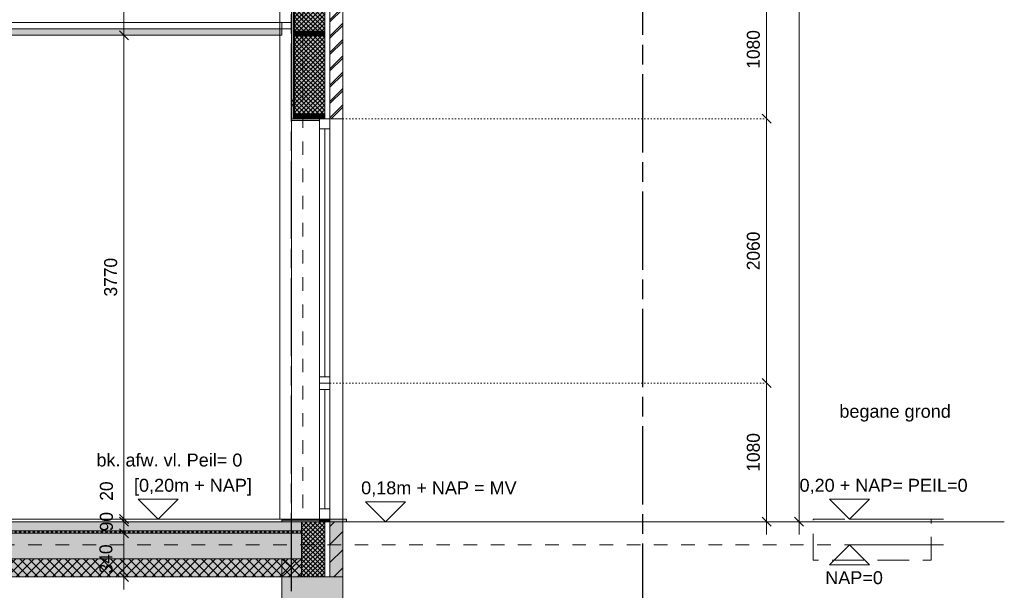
# Model space of a CAD drawing. Header units: millimetres. Extents: x -10538 to 13100, y -15694 to 32605.
# Tile 187 of 203: x 5388 to 13060, y 21165 to 25612. Entities that reach past the tile are written whole.
import ezdxf

# ---------------------------------------------------------------- set-up
doc = ezdxf.new("R2010")
doc.units = ezdxf.units.MM
doc.header["$LTSCALE"] = 100
doc.header["$PDMODE"] = 1
doc.header["$PDSIZE"] = -2
for name, pattern in [('[LS] ISO-08 Long Dashed Short Dashed', [9.144, 6.096, -0.762, 1.524, -0.762]), ('[LS] Type-1', [2.12, 1.06, -1.06]), ('[LS] Type-2', [3.52999, 2.469998, -1.059993]), ('HIDDEN2', [0.25, 0.1, -0.15]), ('Line Type1b', [2.116531, 1.058062, -1.058469])]:
    doc.linetypes.add(name, pattern=pattern)
doc.layers.get('0').update_dxf_attribs({"lineweight": 5})
for name, color, linetype, lineweight in [('- 28_metselwerk', 7, 'Continuous', 18), ('5', 7, 'Continuous', 18), ('Dimension', 7, 'Continuous', 9), ('gbo', 7, 'Continuous', 5), ('Geen', 7, 'Continuous', 9), ('none', 7, 'Continuous', 13), ('None-1', 7, 'Continuous', 9)]:
    doc.layers.add(name, color=color, linetype=linetype, lineweight=lineweight)
doc.styles.add('Arial', font='Arial.ttf')
doc.styles.add('Century Gothic', font='Century-Gothic_9791.ttf')
doc.dimstyles.new('Arch_PUUUR', dxfattribs={"dimtxt": 101.056134, "dimasz": 70.693359, "dimexe": 100, "dimexo": 159, "dimgap": 100, "dimtad": 1, "dimdec": 4, "dimtxsty": 'Century Gothic', "dimblk": 'VW_SLASH', "dimblk1": 'VW_SLASH', "dimblk2": 'VW_SLASH', "dimcen": 0, "dimdle": 100, "dimazin": 0, "dimtfac": 0.8, "dimtdec": 4, "dimtix": 1, "dimtmove": 0, "dimatfit": 0, "dimldrblk": 'VW_SLASH-1', "dimfxl": 1, "dimfrac": 2, "dimtolj": 1, "dimarcsym": 0})
pattern_1 = [(45, (1.433, 1.323), (-17.67767, 17.67767), []), (135, (-2.866, 2.866), (-17.67767, -17.67767), [])]
pattern_2 = [(45, (0, 0), (-3.1819805, 3.1819805), [])]

# ---------------------------------------------------------------- blocks, each defined once
blk = doc.blocks.new('Groep')
at = {"layer": 'Geen', "linetype": 'Continuous', "lineweight": 0, "true_color": 0xcccccc, "transparency": 33554687}
blk.add_hatch(color=254, dxfattribs=at).paths.add_polyline_path([(555.3, 25540), (7430.2, 25540), (7430.2, 25490), (555.3, 25490)])
at = {"layer": 'Geen', "color": 7, "linetype": 'Continuous', "lineweight": 9, "transparency": 33554687, "flags": 128}
for points in [[(505.3, 25590), (7430.2, 25590), (7430.2, 25540), (505.3, 25540)], [(555.3, 25540), (7430.2, 25540), (7430.2, 25490), (555.3, 25490)]]:
    blk.add_lwpolyline(points, close=True, dxfattribs=at)
blk = doc.blocks.new('Groep-21')
at = {"layer": 'Geen', "linetype": 'Continuous', "lineweight": 0, "true_color": 0xeeeeee, "transparency": 33554687}
blk.add_hatch(color=7, dxfattribs=at).paths.add_polyline_path([(-3248.9, 21700), (7584.4, 21700), (7584.4, 21630), (-3248.9, 21630)])
at = {"layer": 'Geen', "linetype": 'Continuous', "lineweight": 0, "true_color": 0xffffcc, "transparency": 33554687}
blk.add_hatch(color=7, dxfattribs=at).paths.add_polyline_path([(-3248.9, 21630), (7584.4, 21630), (7584.4, 21610), (-3248.9, 21610)])
at = {"layer": 'Geen', "linetype": 'Continuous', "lineweight": 5, "true_color": 0x777777, "transparency": 33554687}
h = blk.add_hatch(dxfattribs=at)
h.set_pattern_fill('#isolatie-persing', color=8, style=0, pattern_type=2)
h.set_pattern_definition(pattern_1)
h.paths.add_polyline_path([(-3248.9, 21630), (7584.4, 21630), (7584.4, 21610), (-3248.9, 21610)])
at = {"layer": 'Geen', "linetype": 'Continuous', "lineweight": 0, "true_color": 0xdddddd, "transparency": 33554687}
blk.add_hatch(color=254, dxfattribs=at).paths.add_polyline_path([(-3248.9, 21610), (7584.4, 21610), (7584.4, 21410), (-3248.9, 21410)])
at = {"layer": 'Geen', "linetype": 'Continuous', "lineweight": 0, "true_color": 0xe6ffe6, "transparency": 33554687}
blk.add_hatch(color=7, dxfattribs=at).paths.add_polyline_path([(-3248.9, 21410), (7584.4, 21410), (7584.4, 21270), (-3248.9, 21270)])
at = {"layer": 'Geen', "linetype": 'Continuous', "lineweight": 5, "true_color": 0x777777, "transparency": 33554687}
h = blk.add_hatch(dxfattribs=at)
h.set_pattern_fill('#isolatie', color=8, style=0, pattern_type=2)
h.set_pattern_definition([(45, (2.866, 2.646), (-35.35534, 35.35534), []), (135, (-5.733, 5.733), (-35.35534, -35.35534), [])])
h.paths.add_polyline_path([(-3248.9, 21410), (7584.4, 21410), (7584.4, 21270), (-3248.9, 21270)])
at = {"layer": 'Geen', "color": 7, "linetype": 'Continuous', "lineweight": 9, "transparency": 33554687, "flags": 128}
for points in [[(-3248.9, 21700), (7584.4, 21700), (7584.4, 21630), (-3248.9, 21630)], [(-3248.9, 21630), (7584.4, 21630), (7584.4, 21610), (-3248.9, 21610)], [(-3248.9, 21610), (7584.4, 21610), (7584.4, 21410), (-3248.9, 21410)], [(-3248.9, 21410), (7584.4, 21410), (7584.4, 21270), (-3248.9, 21270)]]:
    blk.add_lwpolyline(points, close=True, dxfattribs=at)
blk = doc.blocks.new('VW_SLASH')
at = {"color": 0, "linetype": 'ByBlock', "lineweight": -2, "transparency": 16777216}
blk.add_line((1.41, 0), (-1, 0), dxfattribs=at)
at = {"color": 0, "linetype": 'Continuous', "lineweight": 20, "transparency": 16777216, "flags": 128}
blk.add_lwpolyline([(0.5, 0.5), (-0.5, -0.5)], dxfattribs=at)
blk = doc.blocks.new('*D31')
at = {"layer": 'Defpoints', "color": 0, "transparency": 33554687}
for p in [(10640, 25920), (11207.9, 25920), (7430.2, 24840)]:
    blk.add_point(p, dxfattribs=at)
at = {"layer": 'Dimension', "color": 0, "linetype": 'Continuous', "lineweight": -2, "transparency": 33554687}
blk.add_line((11207.9, 24910.7), (11207.9, 25849.3), dxfattribs=at)
at = {"layer": 'Dimension', "color": 0, "lineweight": -2, "xscale": 70.693359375, "yscale": 70.693359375, "zscale": 70.693359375}
for p, rotation in [((11207.9, 25920), 90), ((11207.9, 24840), 270)]:
    blk.add_blockref('VW_SLASH', p, dxfattribs=dict(at, rotation=rotation))
at = {"layer": 'Dimension', "color": 0, "lineweight": 5, "transparency": 33554687, "insert": (11104.8, 25380), "char_height": 101.06, "attachment_point": 5, "rotation": 90, "style": 'Century Gothic'}
blk.add_mtext('\\A1;1080', dxfattribs=at)
blk = doc.blocks.new('VW_SLASH-1')
at = {"color": 0, "linetype": 'ByBlock', "lineweight": -2, "transparency": 16777216}
blk.add_line((1.41, 0), (-1, 0), dxfattribs=at)
at = {"color": 0, "linetype": 'Continuous', "lineweight": 20, "transparency": 16777216, "flags": 128}
blk.add_lwpolyline([(0.75, 0.75), (-0.75, -0.75)], dxfattribs=at)
blk = doc.blocks.new('*D32')
at = {"layer": 'Defpoints', "color": 0, "transparency": 33554687}
for p in [(7430.2, 24840), (11207.9, 24840), (7904.4, 22780)]:
    blk.add_point(p, dxfattribs=at)
at = {"layer": 'Dimension', "color": 0, "linetype": 'Continuous', "lineweight": -2, "transparency": 33554687}
blk.add_line((11207.9, 22850.7), (11207.9, 24769.3), dxfattribs=at)
at = {"layer": 'Dimension', "color": 0, "lineweight": -2, "xscale": 70.693359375, "yscale": 70.693359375, "zscale": 70.693359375}
for p, rotation in [((11207.9, 24840), 90), ((11207.9, 22780), 270)]:
    blk.add_blockref('VW_SLASH', p, dxfattribs=dict(at, rotation=rotation))
at = {"layer": 'Dimension', "color": 0, "lineweight": 5, "transparency": 33554687, "insert": (11104.8, 23810), "char_height": 101.06, "attachment_point": 5, "rotation": 90, "style": 'Century Gothic'}
blk.add_mtext('\\A1;2060', dxfattribs=at)
blk = doc.blocks.new('*D33')
at = {"layer": 'Defpoints', "color": 0, "transparency": 33554687}
for p in [(7904.4, 22780), (11207.9, 22780), (7904.4, 21700)]:
    blk.add_point(p, dxfattribs=at)
at = {"layer": 'Dimension', "color": 0, "linetype": 'Continuous', "lineweight": -2, "transparency": 33554687}
blk.add_line((11207.9, 21770.7), (11207.9, 22709.3), dxfattribs=at)
at = {"layer": 'Dimension', "color": 0, "lineweight": -2, "xscale": 70.693359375, "yscale": 70.693359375, "zscale": 70.693359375}
for p, rotation in [((11207.9, 22780), 90), ((11207.9, 21700), 270)]:
    blk.add_blockref('VW_SLASH', p, dxfattribs=dict(at, rotation=rotation))
at = {"layer": 'Dimension', "color": 0, "lineweight": 5, "transparency": 33554687, "insert": (11104.8, 22240), "char_height": 101.06, "attachment_point": 5, "rotation": 90, "style": 'Century Gothic'}
blk.add_mtext('\\A1;1080', dxfattribs=at)
blk = doc.blocks.new('Groep-22')
at = {"color": 255, "linetype": 'Continuous', "lineweight": 9, "transparency": 33554687}
blk.add_wipeout([(42.1, 1254), (122.1, 1254), (122.1, -1836), (42.1, -1836)], dxfattribs=at).dxf.layer = 'Geen'
at = {"layer": 'Geen', "color": 7, "linetype": 'Continuous', "lineweight": 9, "transparency": 33554687, "flags": 128}
blk.add_lwpolyline([(42.1, 1254), (122.1, 1254), (122.1, -1836), (42.1, -1836)], close=True, dxfattribs=at)
at = {"color": 255, "linetype": 'Continuous', "lineweight": 9, "transparency": 33554687}
blk.add_wipeout([(42.1, 1254), (122.1, 1254), (122.1, 1174), (42.1, 1174)], dxfattribs=at).dxf.layer = 'Geen'
at = {"layer": 'Geen', "color": 7, "linetype": 'Continuous', "lineweight": 9, "transparency": 33554687}
blk.add_line((82.1, -1786), (82.1, 1174), dxfattribs=at)
at = {"layer": 'Geen', "color": 7, "linetype": 'Continuous', "lineweight": 9, "transparency": 33554687, "flags": 128}
blk.add_lwpolyline([(42.1, 1254), (122.1, 1254), (122.1, 1174), (42.1, 1174)], close=True, dxfattribs=at)
at = {"color": 255, "linetype": 'Continuous', "lineweight": 9, "transparency": 33554687}
for points in [[(42.1, -806), (122.1, -806), (122.1, -856), (42.1, -856)], [(42.1, -1786), (122.1, -1786), (122.1, -1866), (42.1, -1866)]]:
    blk.add_wipeout(points, dxfattribs=at).dxf.layer = 'Geen'
at = {"layer": 'Geen', "linetype": 'Continuous', "lineweight": 0, "true_color": 0xcccccc, "transparency": 33554687}
blk.add_hatch(color=254, dxfattribs=at).paths.add_polyline_path([(42.1, -1866), (122.1, -1866), (122.1, -1886), (42.1, -1886)])
at = {"layer": 'Geen', "color": 7, "linetype": 'Continuous', "lineweight": 9, "transparency": 33554687, "flags": 128}
for points in [[(42.1, -806), (122.1, -806), (122.1, -856), (42.1, -856)], [(42.1, -1786), (122.1, -1786), (122.1, -1866), (42.1, -1866)], [(42.1, -1866), (122.1, -1866), (122.1, -1886), (42.1, -1886)]]:
    blk.add_lwpolyline(points, close=True, dxfattribs=at)
at = {"color": 255, "linetype": 'Continuous', "lineweight": 9, "transparency": 33554687}
blk.add_wipeout([(42.1, -756), (122.1, -756), (122.1, -806), (42.1, -806)], dxfattribs=at).dxf.layer = 'Geen'
at = {"layer": 'Geen', "color": 7, "linetype": 'Continuous', "lineweight": 9, "transparency": 33554687, "flags": 128}
blk.add_lwpolyline([(42.1, -756), (122.1, -756), (122.1, -806), (42.1, -806)], close=True, dxfattribs=at)
blk = doc.blocks.new('Groep-23')
at = {"layer": 'Geen', "linetype": 'Continuous', "lineweight": 0, "true_color": 0xcccccc, "transparency": 33554687}
blk.add_hatch(color=254, dxfattribs=at).paths.add_polyline_path([(-252.1, -1866), (42.1, -1866), (42.1, -1874), (-252.1, -1874)])
at = {"layer": 'Geen', "linetype": 'Continuous', "lineweight": 0, "transparency": 33554687}
blk.add_hatch(color=8, dxfattribs=at).paths.add_polyline_path([(-252.1, -1874), (42.1, -1874), (42.1, -1886), (-252.1, -1886)])
at = {"layer": 'Geen', "color": 7, "linetype": 'Continuous', "lineweight": 9, "transparency": 33554687, "flags": 128}
for points in [[(-252.1, -1866), (42.1, -1866), (42.1, -1874), (-252.1, -1874)], [(-252.1, -1874), (42.1, -1874), (42.1, -1886), (-252.1, -1886)]]:
    blk.add_lwpolyline(points, close=True, dxfattribs=at)
blk = doc.blocks.new('d kozijn 02')
at = {"layer": 'Geen', "linetype": 'Continuous', "lineweight": 0, "true_color": 0xcccccc, "transparency": 33554687}
blk.add_hatch(color=254, dxfattribs=at).paths.add_polyline_path([(122.1, -1866), (252.1, -1866), (252.1, -1886), (122.1, -1886)])
at = {"layer": 'Geen', "color": 7, "linetype": 'Continuous', "lineweight": 9, "transparency": 33554687, "flags": 128}
blk.add_lwpolyline([(122.1, -1866), (252.1, -1866), (252.1, -1886), (122.1, -1886)], close=True, dxfattribs=at)
at = {"layer": '5', "color": 7, "transparency": 33554687}
blk.add_blockref('Groep-22', (0, 0), dxfattribs=at)
blk.add_blockref('Groep-23', (0, 0), dxfattribs=at)
blk = doc.blocks.new('*D66')
at = {"layer": 'Defpoints', "color": 0, "transparency": 33554687}
for p in [(5211.8, 26610), (6200, 26610), (6200, 25490)]:
    blk.add_point(p, dxfattribs=at)
at = {"layer": 'Dimension', "color": 0, "linetype": 'Continuous', "lineweight": -2, "transparency": 33554687}
for p, q in [((5370.8, 26610), (6300, 26610)), ((6200, 25560.7), (6200, 26539.3)), ((6359, 25490), (6300, 25490))]:
    blk.add_line(p, q, dxfattribs=at)
at = {"layer": 'Dimension', "color": 0, "lineweight": -2, "xscale": 70.693359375, "yscale": 70.693359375, "zscale": 70.693359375}
for p, rotation in [((6200, 26610), 90), ((6200, 25490), 270)]:
    blk.add_blockref('VW_SLASH', p, dxfattribs=dict(at, rotation=rotation))
at = {"layer": 'Dimension', "color": 0, "lineweight": 5, "transparency": 33554687, "insert": (6096.9, 26050), "char_height": 101.06, "attachment_point": 5, "rotation": 90, "style": 'Century Gothic'}
blk.add_mtext('\\A1;1120', dxfattribs=at)
blk = doc.blocks.new('*D67')
at = {"layer": 'Defpoints', "color": 0, "transparency": 33554687}
for p in [(6200, 25490), (6200, 25490), (5690, 21720)]:
    blk.add_point(p, dxfattribs=at)
at = {"layer": 'Dimension', "color": 0, "linetype": 'Continuous', "lineweight": -2, "transparency": 33554687}
for p, q in [((6359, 25490), (6300, 25490)), ((6200, 21790.7), (6200, 25419.3)), ((5849, 21720), (6300, 21720))]:
    blk.add_line(p, q, dxfattribs=at)
at = {"layer": 'Dimension', "color": 0, "lineweight": -2, "xscale": 70.693359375, "yscale": 70.693359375, "zscale": 70.693359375}
for p, rotation in [((6200, 25490), 90), ((6200, 21720), 270)]:
    blk.add_blockref('VW_SLASH', p, dxfattribs=dict(at, rotation=rotation))
at = {"layer": 'Dimension', "color": 0, "lineweight": 5, "transparency": 33554687, "insert": (6096.9, 23605), "char_height": 101.06, "attachment_point": 5, "rotation": 90, "style": 'Century Gothic'}
blk.add_mtext('\\A1;3770', dxfattribs=at)
blk = doc.blocks.new('*D68')
at = {"layer": 'Defpoints', "color": 0, "transparency": 33554687}
for p in [(5690, 21720), (6200, 21720), (7430.2, 21700)]:
    blk.add_point(p, dxfattribs=at)
at = {"layer": 'Dimension', "color": 0, "linetype": 'Continuous', "lineweight": -2, "transparency": 33554687}
for p, q in [((6200, 21790.7), (6200, 21861.4)), ((5849, 21720), (6300, 21720)), ((6200, 21700), (6200, 21720)), ((7271.2, 21700), (6100, 21700)), ((6200, 21629.3), (6200, 21558.6))]:
    blk.add_line(p, q, dxfattribs=at)
at = {"layer": 'Dimension', "color": 0, "lineweight": -2, "xscale": 70.693359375, "yscale": 70.693359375, "zscale": 70.693359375}
for p, rotation in [((6200, 21700), 90), ((6200, 21720), 270)]:
    blk.add_blockref('VW_SLASH', p, dxfattribs=dict(at, rotation=rotation))
at = {"layer": 'Dimension', "color": 0, "lineweight": 5, "transparency": 33554687, "insert": (6063.9, 21938.5), "char_height": 101.06, "attachment_point": 5, "rotation": 90, "style": 'Century Gothic'}
blk.add_mtext('\\A1;20', dxfattribs=at)
blk = doc.blocks.new('*D69')
at = {"layer": 'Defpoints', "color": 0, "transparency": 33554687}
for p in [(6200, 21700), (7430.2, 21700), (6570, 21610)]:
    blk.add_point(p, dxfattribs=at)
at = {"layer": 'Dimension', "color": 0, "linetype": 'Continuous', "lineweight": -2, "transparency": 33554687}
for p, q in [((6200, 21770.7), (6200, 21841.4)), ((7271.2, 21700), (6100, 21700)), ((6200, 21610), (6200, 21700)), ((6411, 21610), (6100, 21610)), ((6200, 21539.3), (6200, 21468.6))]:
    blk.add_line(p, q, dxfattribs=at)
at = {"layer": 'Dimension', "color": 0, "lineweight": -2, "xscale": 70.693359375, "yscale": 70.693359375, "zscale": 70.693359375}
for p, rotation in [((6200, 21700), 270), ((6200, 21610), 90)]:
    blk.add_blockref('VW_SLASH', p, dxfattribs=dict(at, rotation=rotation))
at = {"layer": 'Dimension', "color": 0, "lineweight": 5, "transparency": 33554687, "insert": (6063.9, 21700), "char_height": 101.06, "attachment_point": 5, "rotation": 90, "style": 'Century Gothic'}
blk.add_mtext('\\A1;90', dxfattribs=at)
blk = doc.blocks.new('*D70')
at = {"layer": 'Defpoints', "color": 0, "transparency": 33554687}
for p in [(6200, 21610), (6570, 21610), (6690, 21270)]:
    blk.add_point(p, dxfattribs=at)
at = {"layer": 'Dimension', "color": 0, "linetype": 'Continuous', "lineweight": -2, "transparency": 33554687}
for p, q in [((6411, 21610), (6100, 21610)), ((6200, 21340.7), (6200, 21539.3)), ((6531, 21270), (6100, 21270))]:
    blk.add_line(p, q, dxfattribs=at)
at = {"layer": 'Dimension', "color": 0, "lineweight": -2, "xscale": 70.693359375, "yscale": 70.693359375, "zscale": 70.693359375}
for p, rotation in [((6200, 21610), 90), ((6200, 21270), 270)]:
    blk.add_blockref('VW_SLASH', p, dxfattribs=dict(at, rotation=rotation))
at = {"layer": 'Dimension', "color": 0, "lineweight": 5, "transparency": 33554687, "insert": (6060, 21410), "char_height": 101.06, "attachment_point": 5, "rotation": 90, "style": 'Century Gothic'}
blk.add_mtext('\\A1;340', dxfattribs=at)
blk = doc.blocks.new('Groep-37')
at = {"color": 22, "lineweight": 5, "true_color": 0xdd1d1d, "transparency": 33554687}
blk.add_line((8237.3, 21700), (8969, 21700), dxfattribs=at)
at = {"color": 22, "lineweight": 5, "true_color": 0xdd1d1d, "transparency": 33554687, "flags": 128}
blk.add_lwpolyline([(8392.9, 21855.6), (8237.3, 21700), (8081.8, 21855.6)], close=True, dxfattribs=at)
blk = doc.blocks.new('Groep-38')
at = {"color": 22, "lineweight": 5, "true_color": 0xdd1d1d, "transparency": 33554687}
blk.add_line((6467.3, 21720), (7199, 21720), dxfattribs=at)
at = {"color": 22, "lineweight": 5, "true_color": 0xdd1d1d, "transparency": 33554687, "flags": 128}
blk.add_lwpolyline([(6622.9, 21875.6), (6467.3, 21720), (6311.8, 21875.6)], close=True, dxfattribs=at)
blk = doc.blocks.new('*D92')
at = {"layer": 'Defpoints', "color": 0, "transparency": 33554687}
for p in [(12644.8, 30700), (11461.2, 21700), (11550, 21700)]:
    blk.add_point(p, dxfattribs=at)
at = {"layer": 'Dimension', "color": 0, "linetype": 'Continuous', "lineweight": -2, "transparency": 33554687}
blk.add_line((11461.2, 30629.3), (11461.2, 21770.7), dxfattribs=at)
at = {"layer": 'Dimension', "color": 0, "lineweight": -2, "xscale": 70.693359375, "yscale": 70.693359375, "zscale": 70.693359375}
for p, rotation in [((11461.2, 30700), 90), ((11461.2, 21700), 270)]:
    blk.add_blockref('VW_SLASH', p, dxfattribs=dict(at, rotation=rotation))
at = {"layer": 'Dimension', "color": 0, "lineweight": 5, "transparency": 33554687, "insert": (11358.1, 26200), "char_height": 101.06, "attachment_point": 5, "rotation": 90, "style": 'Century Gothic'}
blk.add_mtext('\\A1;9000', dxfattribs=at)
blk = doc.blocks.new('Groep-41')
at = {"layer": '5', "linetype": 'Continuous', "lineweight": 5, "transparency": 33554687}
h = blk.add_hatch(dxfattribs=at)
h.set_pattern_fill('[LA] Gips fijn', style=0, pattern_type=2)
h.set_pattern_definition([(19.983, (0, 0), (488.208, -475.013), [30.888, -586.877]), (-13.8697, (29.03, 10.56), (488.208, -475.013), [55.044, -1045.833]), (-44.2152, (82.47, -2.64), (-92.364, -686.13), [34.058, -647.106]), (-97.6668, (106.9, -26.4), (-580.571, -211.117), [34.616, -657.703]), (-160.017, (102.26, -60.7), (-1068.779, 263.896), [30.888, -586.877]), (166.1303, (73.23, -71.25), (-1556.987, 738.909), [55.044, -1045.833]), (135.7848, (19.8, -58.06), (92.364, 686.13), [34.058, -647.106]), (82.3332, (-4.6, -34.3), (580.571, 211.117), [34.616, -657.703]), (-110.556, (-191.3, 283.7), (677.121, -385.548), [28.184, -663.285]), (-67.1952, (-201.2, 257.3), (677.121, -385.548), [45.675, -1074.911]), (-29.6569, (-183.5, 215.2), (919.912, 261.895), [31.76, -747.432]), (15.8914, (-155.9, 199.5), (242.791, 647.443), [38.985, -917.481]), (69.444, (-118.4, 210.15), (-677.121, 385.548), [28.184, -663.285]), (112.8048, (-108.53, 236.54), (-242.791, -647.443), [45.675, -1074.91]), (150.3431, (-126.2, 278.65), (-242.791, -647.443), [31.76, -747.432]), (-164.1086, (-153.83, 294.36), (-677.121, 385.548), [38.985, -917.481]), (-136.779, (118.8, -303.5), (448.623, -1121.56), [30.06, -1472.82]), (-68.1986, (96.8, -324), (1543.79, -92.364), [24.16, -1183.796]), (-3.424, (105.8, -346.5), (1095.17, 1029.195), [30.93, -1515.62]), (43.221, (136.7, -348.3), (-448.623, 1121.56), [30.06, -1472.82]), (111.8014, (158.6, -327.8), (-1543.79, 92.364), [24.16, -1183.796]), (176.576, (149.6, -305.3), (-1095.17, -1029.195), [30.93, -1515.62]), (142.0458, (-184.7, -184.7), (-105.558, -646.545), [41.835, -794.865]), (80.7274, (-217.7, -159), (-765.299, -131.948), [32.755, -622.35]), (41.7948, (-212.44, -126.67), (-765.299, -131.948), [58.405, -1109.69]), (9.7824, (-168.9, -87.75), (-659.74, 514.597), [38.83, -737.76]), (-37.9542, (-130.6, -81.15), (105.558, 646.545), [41.835, -794.865]), (-99.2726, (-97.64, -106.9), (870.857, 778.494), [65.51, -589.595]), (-170.2176, (-108.2, -171.53), (659.74, -514.597), [77.659, -698.931])])
h.paths.add_polyline_path([(7507.9, 25965), (7520.4, 25965), (7520.4, 24840), (7507.9, 24840)])
at = {"layer": '5', "linetype": 'Continuous', "lineweight": 0, "true_color": 0xbbbbbb, "transparency": 33554687}
blk.add_hatch(color=9, dxfattribs=at).paths.add_polyline_path([(7520.4, 25965), (7529.4, 25965), (7529.4, 24840), (7520.4, 24840)])
at = {"layer": 'none', "linetype": 'Continuous', "lineweight": 0, "true_color": 0xdddddd}
blk.add_hatch(color=254, dxfattribs=at).paths.add_polyline_path([(7504.9, 25965), (7507.9, 25965), (7507.9, 24840), (7504.9, 24840)])
at = {"layer": '5', "lineweight": 5, "transparency": 33554687, "flags": 128}
for points in [[(7507.9, 25965), (7520.4, 25965), (7520.4, 24840), (7507.9, 24840)], [(7520.4, 25965), (7529.4, 25965), (7529.4, 24840), (7520.4, 24840)]]:
    blk.add_lwpolyline(points, close=True, dxfattribs=at)
at = {"layer": 'none', "flags": 128}
blk.add_lwpolyline([(7504.9, 25965), (7507.9, 25965), (7507.9, 24840), (7504.9, 24840)], close=True, dxfattribs=at)
blk = doc.blocks.new('Groep-42')
at = {"layer": '5', "linetype": 'Continuous', "lineweight": 0, "true_color": 0xffffcc, "transparency": 33554687}
blk.add_hatch(color=7, dxfattribs=at).paths.add_polyline_path([(7529.4, 25965), (7764.4, 25965), (7764.4, 24878), (7529.4, 24878)])
at = {"layer": '5', "linetype": 'Continuous', "lineweight": 5, "true_color": 0x777777, "transparency": 33554687}
h = blk.add_hatch(dxfattribs=at)
h.set_pattern_fill('#isolatie-persing', color=8, style=0, pattern_type=2)
h.set_pattern_definition(pattern_1)
h.paths.add_polyline_path([(7529.4, 25965), (7764.4, 25965), (7764.4, 24878), (7529.4, 24878)])
at = {"layer": '5', "lineweight": 5, "transparency": 33554687, "flags": 128}
blk.add_lwpolyline([(7529.4, 25965), (7764.4, 25965), (7764.4, 24878), (7529.4, 24878)], close=True, dxfattribs=at)
at = {"layer": '5', "color": 7, "transparency": 33554687}
blk.add_blockref('Groep-41', (0, 0), dxfattribs=at)
at = {"color": 255, "linetype": 'Continuous', "lineweight": 18, "transparency": 33554687}
blk.add_wipeout([(7804.4, 25920), (7904.4, 25920), (7904.4, 24840), (7804.4, 24840)], dxfattribs=at).dxf.layer = '- 28_metselwerk'
at = {"layer": '- 28_metselwerk', "linetype": 'Continuous', "lineweight": 9, "transparency": 33554687}
h = blk.add_hatch(dxfattribs=at)
h.set_pattern_fill('metselwerk', style=0, pattern_type=2)
h.set_pattern_definition([(45, (66410.59, 23488.49), (-63.63961, 63.63961), []), (45, (66387.475, 23481.765), (-63.63961, 63.63961), [])])
h.paths.add_polyline_path([(7804.4, 25920), (7904.4, 25920), (7904.4, 24840), (7804.4, 24840)])
at = {"layer": '- 28_metselwerk', "color": 7, "linetype": 'Continuous', "lineweight": 18, "transparency": 33554687, "flags": 128}
blk.add_lwpolyline([(7804.4, 25920), (7904.4, 25920), (7904.4, 24840), (7804.4, 24840)], close=True, dxfattribs=at)
at = {"color": 255, "linetype": 'Continuous', "lineweight": 9, "transparency": 33554687}
blk.add_wipeout([(7529.4, 25485), (7529.4, 25523), (7764.4, 25523), (7764.4, 25485)], dxfattribs=at).dxf.layer = 'None-1'
at = {"layer": 'None-1', "linetype": 'Continuous', "lineweight": 5, "true_color": 0x777777, "transparency": 33554687}
h = blk.add_hatch(dxfattribs=at)
h.set_pattern_fill('12_Naaldhout_6', color=8, style=0, pattern_type=2)
h.set_pattern_definition(pattern_2)
h.paths.add_polyline_path([(7529.4, 25485), (7529.4, 25523), (7764.4, 25523), (7764.4, 25485)])
at = {"layer": 'None-1', "color": 7, "linetype": 'Continuous', "lineweight": 9, "transparency": 33554687, "flags": 128}
blk.add_lwpolyline([(7529.4, 25485), (7529.4, 25523), (7764.4, 25523), (7764.4, 25485)], close=True, dxfattribs=at)
at = {"color": 255, "linetype": 'Continuous', "lineweight": 9, "transparency": 33554687}
blk.add_wipeout([(7764.4, 25965), (7804.4, 25965), (7804.4, 24840), (7764.4, 24840)], dxfattribs=at).dxf.layer = 'Geen'
at = {"layer": 'Geen', "color": 7, "linetype": 'Continuous', "lineweight": 9, "transparency": 33554687, "flags": 128}
blk.add_lwpolyline([(7764.4, 25965), (7804.4, 25965), (7804.4, 24840), (7764.4, 24840)], close=True, dxfattribs=at)
at = {"color": 255, "linetype": 'Continuous', "lineweight": 9, "transparency": 33554687}
blk.add_wipeout([(7529.4, 24840), (7529.4, 24878), (7764.4, 24878), (7764.4, 24840)], dxfattribs=at).dxf.layer = 'None-1'
at = {"layer": 'None-1', "linetype": 'Continuous', "lineweight": 5, "true_color": 0x777777, "transparency": 33554687}
h = blk.add_hatch(dxfattribs=at)
h.set_pattern_fill('12_Naaldhout_6', color=8, style=0, pattern_type=2)
h.set_pattern_definition(pattern_2)
h.paths.add_polyline_path([(7529.4, 24840), (7529.4, 24878), (7764.4, 24878), (7764.4, 24840)])
at = {"layer": 'None-1', "color": 7, "linetype": 'Continuous', "lineweight": 9, "transparency": 33554687, "flags": 128}
blk.add_lwpolyline([(7529.4, 24840), (7529.4, 24878), (7764.4, 24878), (7764.4, 24840)], close=True, dxfattribs=at)
blk = doc.blocks.new('Groep-54')
at = {"color": 22, "lineweight": 5, "true_color": 0xdd1d1d, "transparency": 33554687}
blk.add_line((11853.2, 21720), (12585, 21720), dxfattribs=at)
at = {"color": 22, "lineweight": 5, "true_color": 0xdd1d1d, "transparency": 33554687, "flags": 128}
blk.add_lwpolyline([(12008.8, 21875.6), (11853.2, 21720), (11697.7, 21875.6)], close=True, dxfattribs=at)
blk = doc.blocks.new('Groep-55')
at = {"color": 22, "lineweight": 5, "true_color": 0xdd1d1d, "transparency": 33554687}
blk.add_line((11853.2, 26630), (12585, 26630), dxfattribs=at)
at = {"color": 22, "lineweight": 5, "true_color": 0xdd1d1d, "transparency": 33554687, "flags": 128}
blk.add_lwpolyline([(12008.8, 26785.6), (11853.2, 26630), (11697.7, 26785.6)], close=True, dxfattribs=at)
blk = doc.blocks.new('Groep-56')
at = {"color": 22, "lineweight": 5, "true_color": 0xdd1d1d, "transparency": 33554687}
blk.add_line((11853.2, 30220), (12585, 30220), dxfattribs=at)
at = {"color": 22, "lineweight": 5, "true_color": 0xdd1d1d, "transparency": 33554687, "flags": 128}
blk.add_lwpolyline([(12008.8, 30375.6), (11853.2, 30220), (11697.7, 30375.6)], close=True, dxfattribs=at)
blk = doc.blocks.new('Groep-57')
at = {"color": 22, "lineweight": 5, "true_color": 0xdd1d1d, "transparency": 33554687}
blk.add_line((11853.2, 21520), (12585, 21520), dxfattribs=at)
at = {"color": 22, "lineweight": 5, "true_color": 0xdd1d1d, "transparency": 33554687, "flags": 128}
blk.add_lwpolyline([(12008.8, 21364.4), (11853.2, 21520), (11697.7, 21364.4)], close=True, dxfattribs=at)
blk = doc.blocks.new('Groep-58')
at = {"color": 22, "lineweight": 5, "true_color": 0xdd1d1d, "transparency": 33554687}
blk.add_line((11853.2, 25920), (12585, 25920), dxfattribs=at)
at = {"color": 22, "lineweight": 5, "true_color": 0xdd1d1d, "transparency": 33554687, "flags": 128}
blk.add_lwpolyline([(12008.8, 26075.6), (11853.2, 25920), (11697.7, 26075.6)], close=True, dxfattribs=at)
blk = doc.blocks.new('Groep-59')
at = {"color": 7, "transparency": 33554554}
for name in ['Groep-56', 'Groep-55', 'Groep-58', 'Groep-54', 'Groep-57']:
    blk.add_blockref(name, (0, 0), dxfattribs=at)
at = {"layer": 'Geen', "color": 1, "true_color": 0xff0000, "transparency": 33554687, "attachment_point": 1, "line_spacing_factor": 0.962448, "style": 'Arial'}
for s, insert, char_height in [('8,5m + P', (11664.4, 30534.1), 100.69), ('4,91m + P', (11664.4, 26944.1), 100.69), ('mw 4,20m + P', (11543.1, 26234.1), 100.689), ('0,20 + NAP= PEIL=0', (11464.5, 22034.1), 100.689), ('NAP=0', (11664.4, 21314.1), 100.69)]:
    blk.add_mtext(s, dxfattribs=dict(at, insert=insert, char_height=char_height))
blk = doc.blocks.new('Groep-80')
at = {"layer": 'Geen', "color": 5, "linetype": '[LS] ISO-08 Long Dashed Short Dashed', "lineweight": 25, "true_color": 0x0000ff, "transparency": 33554687}
for p, q in [((7504.4, 20245.3), (7504.4, 31588.4)), ((10240, 31588.4), (10240, 20245.3))]:
    blk.add_line(p, q, dxfattribs=at)
blk = doc.blocks.new('Groep-81')
at = {"layer": 'Geen', "color": 7, "transparency": 33554687, "attachment_point": 1, "line_spacing_factor": 0.962448, "style": 'Arial'}
for s, insert, char_height in [('dak', (11774.7, 31591.7), 100.69), ('1e verdieping', (11774.7, 27490.7), 100.689), ('begane grond', (11774.7, 22610.7), 100.689)]:
    blk.add_mtext(s, dxfattribs=dict(at, insert=insert, char_height=char_height))
blk = doc.blocks.new('Groep-83')
at = {"layer": 'gbo', "color": 7, "linetype": 'Continuous', "flags": 128}
blk.add_lwpolyline([(7430.2, 21410), (7584.4, 21410), (7584.4, 21270), (7430.2, 21270)], close=True, dxfattribs=at)
at = {"layer": 'none', "linetype": 'Continuous'}
for p, q in [((7430.2, 21410), (7584.4, 21270)), ((7584.4, 21410), (7430.2, 21270))]:
    blk.add_line(p, q, dxfattribs=at)
blk = doc.blocks.new('Groep-92')
at = {"layer": 'Geen', "linetype": 'Continuous', "lineweight": 0, "true_color": 0xcccccc, "transparency": 33554687}
blk.add_hatch(color=254, dxfattribs=at).paths.add_polyline_path([(7430.2, 21270), (7904.4, 21270), (7904.4, 20609.7), (7430.2, 20609.7)])
at = {"linetype": '[LS] Type-1', "lineweight": 5, "transparency": 33554687}
blk.add_line((-6841.7, 21520), (12585, 21520), dxfattribs=at)
at = {"linetype": '[LS] Type-2', "lineweight": 9, "transparency": 33554687, "flags": 128}
blk.add_lwpolyline([(11570, 21720), (12490, 21720), (12490, 21400), (11570, 21400)], close=True, dxfattribs=at)
at = {"layer": 'Geen', "color": 7, "linetype": 'Continuous', "lineweight": 9, "transparency": 33554687}
for p, q in [((7904.4, 25840), (7904.4, 21350)), ((-3094.7, 21720), (7430.2, 21720)), ((-3094.7, 21700), (7511.3, 21700))]:
    blk.add_line(p, q, dxfattribs=at)
at = {"layer": 'Geen', "color": 7, "linetype": 'Continuous', "lineweight": 9, "transparency": 33554687, "flags": 128}
blk.add_lwpolyline([(7430.2, 21270), (7904.4, 21270), (7904.4, 20609.7), (7430.2, 20609.7)], close=True, dxfattribs=at)
at = {"layer": 'none', "linetype": 'Line Type1b', "flags": 128}
blk.add_lwpolyline([(7414.9, 25965), (7594.9, 25965), (7594.9, 21720), (7414.9, 21720)], close=True, dxfattribs=at)
at = {"color": 7, "transparency": 33554687}
blk.add_blockref('Groep-81', (0, 0), dxfattribs=at)
at = {"color": 7, "transparency": 33554554}
for name in ['Groep-38', 'Groep-37']:
    blk.add_blockref(name, (0, 0), dxfattribs=at)
at = {"layer": '5', "color": 7, "transparency": 33554687}
blk.add_blockref('Groep-59', (0, 0), dxfattribs=at)
at = {"layer": 'Geen', "color": 7, "transparency": 33554687}
blk.add_blockref('Groep-21', (0, 0), dxfattribs=at)
at = {"layer": 'none', "color": 7}
for name in ['Groep', 'Groep-83']:
    blk.add_blockref(name, (0, 0), dxfattribs=at)
at = {"layer": 'Geen', "color": 1, "true_color": 0xff0000, "transparency": 33554687, "char_height": 100.689, "attachment_point": 1, "line_spacing_factor": 0.962448, "style": 'Arial'}
for s, insert in [('bk. afw. vl. Peil= 0', (5985.5, 22230.7)), ('[0,20m + NAP]', (6278.4, 22034.1)), ('0,18m + NAP = MV', (8048.4, 22014.1))]:
    blk.add_mtext(s, dxfattribs=dict(at, insert=insert))
at = {"layer": 'Dimension', "color": 5, "linetype": 'Continuous', "lineweight": 5, "true_color": 0x0000ff, "transparency": 33554687}
for base, p1, p2, override, picture, middle in [((11461.2, 21700), (12644.8, 30700), (11550, 21700), {"dimgap": 50, "dimdec": 0, "dimpost": '<>', "dimtxsty": 'Century Gothic', "dimse1": 1, "dimse2": 1, "dimtmove": 2}, '*D92', (11358.1, 26200)), ((6200, 26610), (6200, 25490), (5211.8, 26610), {"dimgap": 50, "dimdec": 0, "dimpost": '<>', "dimtxsty": 'Century Gothic', "dimtmove": 2}, '*D66', (6096.9, 26050)), ((11207.9, 25920), (7430.2, 24840), (10640, 25920), {"dimgap": 50, "dimdec": 0, "dimpost": '<>', "dimtxsty": 'Century Gothic', "dimse1": 1, "dimse2": 1, "dimtmove": 2}, '*D31', (11104.8, 25380)), ((6200, 25490), (5690, 21720), (6200, 25490), {"dimgap": 50, "dimdec": 0, "dimpost": '<>', "dimtxsty": 'Century Gothic', "dimtmove": 2}, '*D67', (6096.9, 23605)), ((11207.9, 24840), (7904.4, 22780), (7430.2, 24840), {"dimgap": 50, "dimdec": 0, "dimpost": '<>', "dimtxsty": 'Century Gothic', "dimse1": 1, "dimse2": 1, "dimtmove": 2}, '*D32', (11104.8, 23810)), ((11207.9, 22780), (7904.4, 21700), (7904.4, 22780), {"dimgap": 50, "dimdec": 0, "dimpost": '<>', "dimtxsty": 'Century Gothic', "dimse1": 1, "dimse2": 1, "dimtmove": 2}, '*D33', (11104.8, 22240))]:
    dim = blk.add_linear_dim(base=base, p1=p1, p2=p2, angle=270, dimstyle='Arch_PUUUR', override=override, dxfattribs=at)
    dim.commit()
    dim.dimension.update_dxf_attribs({"geometry": picture, "text_midpoint": middle})
dim = blk.add_linear_dim(base=(6200, 21610), p1=(6690, 21270), p2=(6570, 21610), angle=270, dimstyle='Arch_PUUUR', override={"dimgap": 53.877111, "dimdec": 0, "dimpost": '<>', "dimtxsty": 'Century Gothic', "dimtmove": 2}, dxfattribs=at)
dim.commit()
dim.dimension.update_dxf_attribs({"geometry": '*D70', "text_midpoint": (6060, 21410), "dimtype": 160})
at = {"layer": 'Geen', "color": 7, "transparency": 33554687}
blk.add_blockref('d kozijn 02', (7682.3, 23586), dxfattribs=at)
at = {"layer": '- 28_metselwerk', "linetype": 'Continuous', "lineweight": 0, "transparency": 33554687}
blk.add_hatch(color=255, dxfattribs=at).paths.add_polyline_path([(7804.4, 21700), (7904.4, 21700), (7904.4, 21270), (7804.4, 21270)])
at = {"layer": '- 28_metselwerk', "linetype": 'Continuous', "lineweight": 9, "transparency": 33554687}
h = blk.add_hatch(dxfattribs=at)
h.set_pattern_fill('[LA] Diagonaal (1mm)', color=8, style=0, pattern_type=2)
h.set_pattern_definition([(45, (0, 0), (-70.71068, 70.71068), [])])
h.paths.add_polyline_path([(7804.4, 21700), (7904.4, 21700), (7904.4, 21270), (7804.4, 21270)])
at = {"layer": '5', "linetype": 'Continuous', "lineweight": 0, "true_color": 0xffffcc, "transparency": 33554687}
blk.add_hatch(color=7, dxfattribs=at).paths.add_polyline_path([(7584.4, 21270), (7584.4, 21700), (7764.4, 21700), (7764.4, 21270)])
at = {"layer": '5', "linetype": 'Continuous', "lineweight": 5, "true_color": 0x777777, "transparency": 33554687}
h = blk.add_hatch(dxfattribs=at)
h.set_pattern_fill('#isolatie-persing', color=8, style=0, pattern_type=2)
h.set_pattern_definition(pattern_1)
h.paths.add_polyline_path([(7584.4, 21270), (7584.4, 21700), (7764.4, 21700), (7764.4, 21270)])
at = {"layer": '- 28_metselwerk', "color": 7, "linetype": 'Continuous', "lineweight": 18, "transparency": 33554687, "flags": 128}
blk.add_lwpolyline([(7804.4, 21700), (7904.4, 21700), (7904.4, 21270), (7804.4, 21270)], close=True, dxfattribs=at)
at = {"layer": '5', "lineweight": 5, "transparency": 33554687, "flags": 128}
blk.add_lwpolyline([(7584.4, 21270), (7584.4, 21700), (7764.4, 21700), (7764.4, 21270)], close=True, dxfattribs=at)
at = {"layer": 'Geen', "color": 107, "linetype": 'Continuous', "lineweight": 13, "true_color": 0x408048, "transparency": 33554687}
blk.add_line((13060, 21700), (7904.4, 21700), dxfattribs=at)
at = {"layer": 'none', "linetype": 'Continuous'}
blk.add_line((7414.9, 25965), (7414.9, 21720), dxfattribs=at)
at = {"layer": 'none', "linetype": 'HIDDEN2'}
blk.add_line((7804.4, 22780), (11207.9, 22780), dxfattribs=at)
at = {"layer": 'Geen', "color": 7, "transparency": 33554687}
blk.add_blockref('Groep-42', (0, 0), dxfattribs=at)
at = {"layer": 'Dimension', "color": 5, "linetype": 'Continuous', "lineweight": 5, "true_color": 0x0000ff, "transparency": 33554687}
for base, p1, p2, override, picture, middle in [((6200, 21720), (7430.2, 21700), (5690, 21720), {"dimgap": 50, "dimdec": 0, "dimpost": '<>', "dimtxsty": 'Century Gothic', "dimtix": 0, "dimtmove": 2}, '*D68', (6063.9, 21938.5)), ((6200, 21700), (6570, 21610), (7430.2, 21700), {"dimgap": 50, "dimdec": 0, "dimpost": '<>', "dimtxsty": 'Century Gothic', "dimtmove": 2}, '*D69', (6063.9, 21700))]:
    dim = blk.add_linear_dim(base=base, p1=p1, p2=p2, angle=270, dimstyle='Arch_PUUUR', override=override, dxfattribs=at)
    dim.commit()
    dim.dimension.update_dxf_attribs({"geometry": picture, "text_midpoint": middle, "dimtype": 160})
at = {"layer": 'none', "linetype": 'Continuous', "lineweight": 0, "true_color": 0xdddddd}
blk.add_hatch(color=254, dxfattribs=at).paths.add_polyline_path([(7504.9, 24840), (7724.4, 24840), (7724.4, 24825), (7504.9, 24825)])
at = {"layer": '5', "lineweight": 5, "transparency": 33554687}
blk.add_line((7504.9, 24840), (7504.9, 21720), dxfattribs=at)
at = {"layer": '5', "lineweight": 5, "transparency": 33554687, "flags": 128}
blk.add_lwpolyline([(7504.9, 25540), (7430.2, 25540), (7430.2, 25590), (7504.9, 25590)], close=True, dxfattribs=at)
at = {"layer": 'none', "linetype": 'HIDDEN2'}
blk.add_line((7904.4, 24840), (11207.9, 24840), dxfattribs=at)
at = {"layer": 'none', "linetype": 'Continuous', "flags": 128}
blk.add_lwpolyline([(7504.9, 24840), (7724.4, 24840), (7724.4, 24825), (7504.9, 24825)], close=True, dxfattribs=at)
at = {"color": 7, "transparency": 33554687}
blk.add_blockref('Groep-80', (0, 0), dxfattribs=at)

msp = doc.modelspace()

# ---------------------------------------------------------------- block references
at = {"layer": 'none', "color": 7}
msp.add_blockref('Groep-92', (0, 0), dxfattribs=at)

doc.saveas('drawing.dxf')
